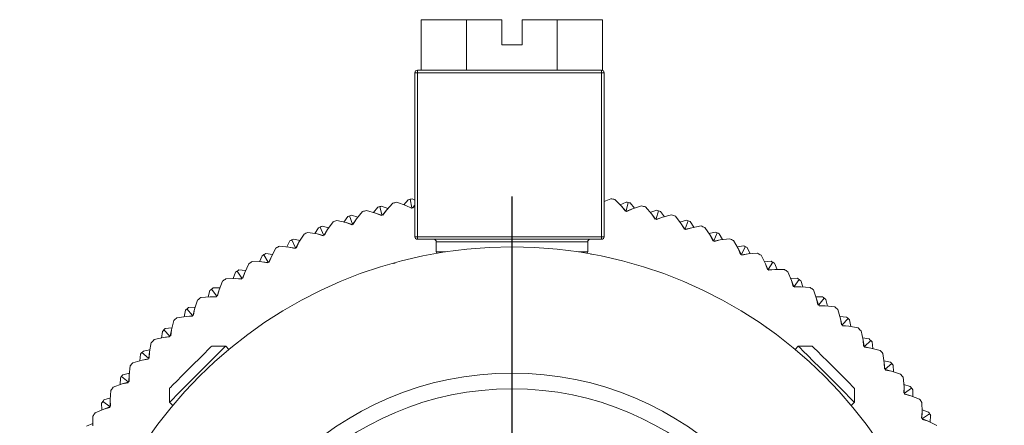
# Model space of a CAD drawing. Header units: inches. Extents: x 1.5 to 18.4, y 1.4 to 15.2.
# Tile 12 of 35: x 10.3 to 12.2, y 2.9 to 3.7. Entities that reach past the tile are written whole.
import ezdxf

# ---------------------------------------------------------------- set-up
doc = ezdxf.new("R2010")
doc.units = ezdxf.units.IN
doc.header["$MEASUREMENT"] = 0
doc.layers.add('SLD-0', color=7, linetype='Continuous')

# ---------------------------------------------------------------- blocks, each defined once
blk = doc.blocks.new('SW_CENTERMARKSYMBOL_1')
at = {"layer": 'SLD-0', "color": 0}
for p, q in [((0, 0.2), (0, 0.975)), ((0, 0), (0, 0.1)), ((-0.2, 0), (-0.975, 0)), ((0, 0), (-0.1, 0)), ((0, 0), (0, -0.1)), ((0, 0), (0.1, 0)), ((0.2, 0), (0.975, 0)), ((0, -0.2), (0, -0.975))]:
    blk.add_line(p, q, dxfattribs=at)

msp = doc.modelspace()

# ---------------------------------------------------------------- linework, layer by layer
at = {"color": 7, "linetype": 'Continuous', "lineweight": 15}
for p, q in [((11.0693, 3.7122), (11.0693, 3.6122)), ((11.0693, 3.7122), (11.1591, 3.7122)), ((11.1591, 3.7122), (11.1591, 3.6122)), ((11.1591, 3.7122), (11.2295, 3.7122)), ((11.2295, 3.6622), (11.2295, 3.7122)), ((11.2695, 3.7122), (11.2695, 3.6622)), ((11.2695, 3.7122), (11.3387, 3.7122)), ((11.3387, 3.7122), (11.3387, 3.6122)), ((11.3387, 3.7122), (11.4284, 3.7122)), ((11.4284, 3.7122), (11.4284, 3.612)), ((11.2695, 3.6622), (11.2295, 3.6622)), ((11.062, 3.6072), (11.062, 3.6122)), ((11.062, 3.6122), (11.427, 3.6122)), ((11.427, 3.6072), (11.427, 3.6122)), ((11.057, 3.2822), (11.057, 3.6072)), ((11.057, 3.6072), (11.062, 3.6072)), ((11.062, 3.6072), (11.062, 3.2822)), ((11.427, 3.6072), (11.062, 3.6072)), ((11.427, 3.2822), (11.427, 3.6072)), ((11.427, 3.6072), (11.432, 3.6072)), ((11.432, 3.6072), (11.432, 3.2822)), ((11.0439, 3.3556), (11.0351, 3.3456)), ((11.0513, 3.3397), (11.0478, 3.3565)), ((11.0518, 3.3573), (11.057, 3.3548)), ((11.432, 3.3522), (11.4454, 3.3576)), ((11.4533, 3.356), (11.4666, 3.3427)), ((10.9835, 3.3408), (10.9754, 3.3303)), ((10.9919, 3.3254), (10.9874, 3.3419)), ((10.9913, 3.343), (11.0036, 3.338)), ((11.0008, 3.3349), (10.9927, 3.3252)), ((10.9936, 3.3249), (11.0008, 3.3349)), ((11.0008, 3.3349), (11.0136, 3.3487)), ((11.0214, 3.3506), (11.0391, 3.3442)), ((11.0391, 3.3442), (11.0501, 3.3386)), ((11.0391, 3.3442), (11.0507, 3.3391)), ((11.0501, 3.3386), (11.0513, 3.3397)), ((11.0513, 3.3397), (11.0529, 3.3392)), ((11.057, 3.3446), (11.0522, 3.3394)), ((11.0529, 3.3392), (11.057, 3.344)), ((11.4758, 3.351), (11.4636, 3.3457)), ((11.4666, 3.3427), (11.4741, 3.3329)), ((11.4666, 3.3427), (11.4749, 3.3332)), ((11.4757, 3.3335), (11.4797, 3.3501)), ((11.4881, 3.3375), (11.4764, 3.3328)), ((11.477, 3.3322), (11.4881, 3.3375)), ((11.4836, 3.3491), (11.4921, 3.3388)), ((11.4881, 3.3375), (11.506, 3.3434)), ((11.5137, 3.3413), (11.5261, 3.3271)), ((11.5359, 3.3349), (11.5233, 3.3303)), ((10.9242, 3.3222), (10.9167, 3.3112)), ((10.9335, 3.3074), (10.9279, 3.3236)), ((10.9317, 3.3249), (10.9444, 3.3207)), ((10.9417, 3.3174), (10.9344, 3.3072)), ((10.9352, 3.307), (10.9417, 3.3174)), ((10.9417, 3.3174), (10.9537, 3.332)), ((10.9613, 3.3344), (10.9794, 3.3291)), ((10.9794, 3.3291), (10.9907, 3.3242)), ((10.9794, 3.3291), (10.9913, 3.3248)), ((10.9907, 3.3242), (10.9919, 3.3254)), ((10.9919, 3.3254), (10.9936, 3.3249)), ((11.4741, 3.3329), (11.4757, 3.3335)), ((11.4757, 3.3335), (11.477, 3.3322)), ((11.5261, 3.3271), (11.533, 3.3169)), ((11.5261, 3.3271), (11.5339, 3.3172)), ((11.533, 3.3169), (11.5347, 3.3174)), ((11.5347, 3.3174), (11.5397, 3.3337)), ((11.5347, 3.3174), (11.5358, 3.3161)), ((11.5473, 3.3207), (11.5353, 3.3167)), ((11.5358, 3.3161), (11.5473, 3.3207)), ((11.5436, 3.3325), (11.5514, 3.3217)), ((11.5473, 3.3207), (11.5655, 3.3254)), ((11.5731, 3.3228), (11.5846, 3.3079)), ((11.5948, 3.315), (11.582, 3.3113)), ((10.8661, 3.3), (10.8593, 3.2885)), ((10.8763, 3.2857), (10.8698, 3.3015)), ((10.8735, 3.3031), (10.8864, 3.2997)), ((10.8839, 3.2963), (10.8772, 3.2856)), ((10.878, 3.2855), (10.8839, 3.2963)), ((10.8839, 3.2963), (10.895, 3.3116)), ((10.9024, 3.3144), (10.9208, 3.3103)), ((10.9208, 3.3103), (10.9324, 3.3061)), ((10.9208, 3.3103), (10.9329, 3.3067)), ((10.9324, 3.3061), (10.9335, 3.3074)), ((10.9335, 3.3074), (10.9352, 3.307)), ((11.5846, 3.3079), (11.5909, 3.2973)), ((11.5846, 3.3079), (11.5917, 3.2975)), ((11.5909, 3.2973), (11.5926, 3.2976)), ((11.5926, 3.2976), (11.5986, 3.3136)), ((11.5926, 3.2976), (11.5936, 3.2963)), ((11.6053, 3.3001), (11.5931, 3.2969)), ((11.5936, 3.2963), (11.6053, 3.3001)), ((11.6023, 3.3122), (11.6095, 3.3009)), ((11.6053, 3.3001), (11.6238, 3.3037)), ((11.6312, 3.3007), (11.6418, 3.2851)), ((10.8167, 3.2776), (10.8298, 3.2751)), ((10.8276, 3.2715), (10.8376, 3.2875)), ((10.8449, 3.2908), (10.8635, 3.2878)), ((10.8635, 3.2878), (10.8753, 3.2843)), ((10.8635, 3.2878), (10.8758, 3.285)), ((10.8753, 3.2843), (10.8763, 3.2857)), ((10.8763, 3.2857), (10.878, 3.2855)), ((11.062, 3.2822), (11.057, 3.2822)), ((11.062, 3.2772), (11.062, 3.2822)), ((11.062, 3.2822), (11.427, 3.2822)), ((11.427, 3.2772), (11.062, 3.2772)), ((11.432, 3.2822), (11.427, 3.2822)), ((11.427, 3.2772), (11.427, 3.2822)), ((11.6524, 3.2915), (11.6394, 3.2886)), ((11.6418, 3.2851), (11.6473, 3.2741)), ((11.6418, 3.2851), (11.6482, 3.2742)), ((11.649, 3.2743), (11.6561, 3.2899)), ((11.6597, 3.2882), (11.6661, 3.2765)), ((11.6619, 3.276), (11.6806, 3.2784)), ((10.7729, 3.2433), (10.7819, 3.2599)), ((10.789, 3.2636), (10.8077, 3.2618)), ((10.8095, 3.2741), (10.8035, 3.2622)), ((10.8077, 3.2618), (10.8197, 3.2591)), ((10.8077, 3.2618), (10.8202, 3.2598)), ((10.8207, 3.2605), (10.8131, 3.2759)), ((10.8197, 3.2591), (10.8207, 3.2605)), ((10.8207, 3.2605), (10.8224, 3.2604)), ((10.8276, 3.2715), (10.8215, 3.2605)), ((10.8224, 3.2604), (10.8276, 3.2715)), ((11.0995, 3.2722), (11.0995, 3.2522)), ((11.3995, 3.2722), (11.0995, 3.2722)), ((11.3995, 3.2522), (11.3995, 3.2722)), ((11.6473, 3.2741), (11.649, 3.2743)), ((11.649, 3.2743), (11.65, 3.2729)), ((11.6619, 3.276), (11.6495, 3.2736)), ((11.65, 3.2729), (11.6619, 3.276)), ((11.6878, 3.2749), (11.6974, 3.2586)), ((11.7084, 3.2644), (11.6952, 3.2623)), ((11.6974, 3.2586), (11.7022, 3.2473)), ((11.6974, 3.2586), (11.7031, 3.2474)), ((11.704, 3.2475), (11.7119, 3.2626)), ((11.7155, 3.2607), (11.7211, 3.2486)), ((10.7547, 3.2447), (10.7495, 3.2325)), ((10.7667, 3.2319), (10.7582, 3.2467)), ((10.7617, 3.2487), (10.7749, 3.247)), ((10.7729, 3.2433), (10.7676, 3.2319)), ((10.7684, 3.2318), (10.7729, 3.2433)), ((11.093, 3.2482), (11.093, 3.2481)), ((11.0995, 3.2522), (11.1175, 3.2522)), ((11.3814, 3.2522), (11.3995, 3.2522)), ((11.406, 3.2472), (11.406, 3.2481)), ((11.7022, 3.2473), (11.704, 3.2475)), ((11.704, 3.2475), (11.7048, 3.246)), ((11.7169, 3.2483), (11.7044, 3.2467)), ((11.7048, 3.246), (11.7169, 3.2483)), ((11.7169, 3.2483), (11.7357, 3.2496)), ((11.7427, 3.2456), (11.7512, 3.2288)), ((10.7201, 3.2117), (10.728, 3.2288)), ((10.7348, 3.233), (10.7537, 3.2323)), ((10.7537, 3.2323), (10.7658, 3.2304)), ((10.7537, 3.2323), (10.7662, 3.2311)), ((10.7658, 3.2304), (10.7667, 3.2319)), ((10.7667, 3.2319), (10.7684, 3.2318)), ((11.0155, 3.2293), (11.0163, 3.2304)), ((11.0155, 3.2293), (11.018, 3.2296)), ((11.0163, 3.2304), (11.0161, 3.2305)), ((11.0165, 3.2294), (11.0163, 3.2304)), ((11.7626, 3.2339), (11.7493, 3.2326)), ((11.7512, 3.2288), (11.7553, 3.2172)), ((11.7512, 3.2288), (11.7562, 3.2172)), ((11.7571, 3.2172), (11.766, 3.2318)), ((11.7694, 3.2297), (11.7743, 3.2173)), ((10.6828, 3.199), (10.7016, 3.1995)), ((10.7018, 3.212), (10.6974, 3.1994)), ((10.7016, 3.1995), (10.7139, 3.1984)), ((10.7016, 3.1995), (10.7142, 3.1991)), ((10.7146, 3.1999), (10.7052, 3.2142)), ((10.7085, 3.2164), (10.7219, 3.2155)), ((10.7139, 3.1984), (10.7146, 3.1999)), ((10.7146, 3.1999), (10.7163, 3.2)), ((10.7201, 3.2117), (10.7155, 3.1999)), ((10.7163, 3.2), (10.7201, 3.2117)), ((11.7553, 3.2172), (11.7571, 3.2172)), ((11.7571, 3.2172), (11.7579, 3.2157)), ((11.7701, 3.2173), (11.7575, 3.2164)), ((11.7579, 3.2157), (11.7701, 3.2173)), ((11.7701, 3.2173), (11.7889, 3.2173)), ((11.7956, 3.2129), (11.803, 3.1956)), ((11.8147, 3.2), (11.8014, 3.1995)), ((10.6576, 3.1808), (10.6709, 3.1808)), ((10.6693, 3.1768), (10.6762, 3.1944)), ((11.803, 3.1956), (11.8065, 3.1838)), ((11.803, 3.1956), (11.8073, 3.1838)), ((11.8065, 3.1838), (11.8082, 3.1837)), ((11.8082, 3.1837), (11.818, 3.1977)), ((11.8082, 3.1837), (11.8089, 3.1821)), ((11.8212, 3.1829), (11.8085, 3.1829)), ((11.8089, 3.1821), (11.8212, 3.1829)), ((11.8212, 3.1829), (11.84, 3.1818)), ((11.8213, 3.1954), (11.8254, 3.1827)), ((10.6329, 3.1618), (10.6517, 3.1635)), ((10.6511, 3.176), (10.6475, 3.1631)), ((10.6517, 3.1635), (10.6643, 3.1639)), ((10.6517, 3.1635), (10.664, 3.1631)), ((10.6646, 3.1647), (10.6543, 3.1784)), ((10.664, 3.1631), (10.6646, 3.1647)), ((10.6646, 3.1647), (10.6663, 3.1649)), ((10.6693, 3.1768), (10.6655, 3.1648)), ((10.6663, 3.1649), (10.6693, 3.1768)), ((11.8464, 3.177), (11.8527, 3.1593)), ((11.8646, 3.1629), (11.8513, 3.1633)), ((11.8527, 3.1593), (11.8554, 3.1473)), ((11.8527, 3.1593), (11.8562, 3.1472)), ((11.8571, 3.1471), (11.8678, 3.1604)), ((10.6089, 3.1421), (10.6222, 3.1429)), ((10.6209, 3.1388), (10.6267, 3.1568)), ((11.8554, 3.1473), (11.8571, 3.1471)), ((11.8571, 3.1471), (11.8577, 3.1454)), ((11.87, 3.1455), (11.8574, 3.1462)), ((11.8577, 3.1454), (11.87, 3.1455)), ((11.87, 3.1455), (11.8887, 3.1432)), ((11.8709, 3.1579), (11.8742, 3.145)), ((10.5855, 3.1216), (10.6041, 3.1245)), ((10.6028, 3.1368), (10.5999, 3.1238)), ((10.6041, 3.1245), (10.6167, 3.1256)), ((10.6041, 3.1245), (10.6164, 3.1248)), ((10.6169, 3.1265), (10.6058, 3.1395)), ((10.6164, 3.1248), (10.6169, 3.1265)), ((10.6169, 3.1265), (10.6186, 3.1267)), ((10.6209, 3.1388), (10.6178, 3.1266)), ((10.6186, 3.1267), (10.6209, 3.1388)), ((11.8948, 3.138), (11.9, 3.1199)), ((11.9121, 3.1227), (11.8988, 3.1239)), ((11.9036, 3.1074), (11.9151, 3.12)), ((10.5628, 3.1003), (10.576, 3.102)), ((10.575, 3.0979), (10.5796, 3.1162)), ((11.752, 3.1023), (11.7533, 3.1024)), ((11.7527, 3.1016), (11.7533, 3.1024)), ((11.7533, 3.1024), (11.7533, 3.1026)), ((11.9, 3.1199), (11.9019, 3.1077)), ((11.9, 3.1199), (11.9027, 3.1076)), ((11.9019, 3.1077), (11.9036, 3.1074)), ((11.9036, 3.1074), (11.9041, 3.1057)), ((11.9164, 3.105), (11.9038, 3.1065)), ((11.9041, 3.1057), (11.9164, 3.105)), ((11.9164, 3.105), (11.9349, 3.1015)), ((11.9181, 3.1173), (11.9205, 3.1042)), ((10.5407, 3.0784), (10.5591, 3.0825)), ((10.557, 3.0948), (10.555, 3.0816)), ((10.5591, 3.0825), (10.5716, 3.0844)), ((10.5591, 3.0825), (10.5713, 3.0836)), ((10.5718, 3.0853), (10.5599, 3.0976)), ((10.5713, 3.0836), (10.5718, 3.0853)), ((10.5718, 3.0853), (10.5735, 3.0857)), ((10.575, 3.0979), (10.5726, 3.0855)), ((10.5735, 3.0857), (10.575, 3.0979)), ((11.9407, 3.096), (11.9447, 3.0776)), ((11.957, 3.0797), (11.9438, 3.0817)), ((10.5317, 3.0541), (10.5351, 3.0727)), ((10.6825, 3.0655), (10.6547, 3.0655)), ((10.6889, 3.0591), (10.6825, 3.0655)), ((11.8164, 3.0655), (11.81, 3.0591)), ((11.8442, 3.0655), (11.8164, 3.0655)), ((11.9447, 3.0776), (11.9459, 3.0653)), ((11.9447, 3.0776), (11.9467, 3.0651)), ((11.9459, 3.0653), (11.9475, 3.0649)), ((11.9475, 3.0649), (11.9598, 3.0768)), ((11.9475, 3.0649), (11.9479, 3.0632)), ((11.9601, 3.0617), (11.9477, 3.064)), ((11.9479, 3.0632), (11.9601, 3.0617)), ((11.9601, 3.0617), (11.9784, 3.0571)), ((11.9626, 3.0739), (11.9642, 3.0607)), ((10.5139, 3.0499), (10.5127, 3.0366)), ((10.5293, 3.0414), (10.5166, 3.0529)), ((10.5193, 3.0558), (10.5324, 3.0583)), ((10.5317, 3.0541), (10.5301, 3.0416)), ((10.5309, 3.0418), (10.5317, 3.0541)), ((11.9838, 3.0512), (11.9867, 3.0326)), ((10.4912, 3.0077), (10.4935, 3.0265)), ((10.4987, 3.0325), (10.5168, 3.0378)), ((10.5168, 3.0378), (10.5291, 3.0405)), ((10.5168, 3.0378), (10.529, 3.0397)), ((10.529, 3.0397), (10.5293, 3.0414)), ((10.5293, 3.0414), (10.5309, 3.0418)), ((11.9991, 3.0339), (11.986, 3.0367)), ((11.9867, 3.0326), (11.9871, 3.0203)), ((11.9867, 3.0326), (11.9879, 3.02)), ((11.9887, 3.0197), (12.0017, 3.0308)), ((12.0043, 3.0278), (12.0051, 3.0145)), ((10.4896, 2.9949), (10.4763, 3.0055)), ((10.4788, 3.0087), (10.4917, 3.0119)), ((10.4912, 3.0077), (10.4905, 2.9952)), ((10.4912, 2.9954), (10.4912, 3.0077)), ((11.9871, 3.0203), (11.9887, 3.0197)), ((11.9887, 3.0197), (11.989, 3.018)), ((12.0011, 3.0158), (11.9888, 3.0189)), ((11.989, 3.018), (12.0011, 3.0158)), ((12.0011, 3.0158), (12.019, 3.01)), ((12.024, 3.0038), (12.0258, 2.985)), ((10.4596, 2.9841), (10.4774, 2.9905)), ((10.4738, 3.0024), (10.4734, 2.9891)), ((10.4774, 2.9905), (10.4895, 2.994)), ((10.4774, 2.9905), (10.4894, 2.9931)), ((10.4894, 2.9931), (10.4896, 2.9949)), ((10.4896, 2.9949), (10.4912, 2.9954)), ((12.0382, 2.9855), (12.0254, 2.9892)), ((12.0258, 2.985), (12.0254, 2.9727)), ((12.0258, 2.985), (12.0261, 2.9724)), ((10.4537, 2.9589), (10.4548, 2.9777)), ((10.5711, 2.982), (10.5711, 2.9542)), ((11.9278, 2.9542), (11.9278, 2.982)), ((12.0254, 2.9727), (12.027, 2.9721)), ((12.027, 2.9721), (12.0406, 2.9823)), ((12.027, 2.9721), (12.0271, 2.9703)), ((12.0391, 2.9673), (12.027, 2.9712)), ((12.0271, 2.9703), (12.0391, 2.9673)), ((12.0391, 2.9673), (12.0566, 2.9605)), ((12.043, 2.9791), (12.043, 2.9658)), ((10.4367, 2.9525), (10.4372, 2.9391)), ((10.453, 2.9459), (10.439, 2.9558)), ((10.441, 2.9408), (10.4529, 2.9451)), ((10.4413, 2.959), (10.454, 2.9631)), ((10.4529, 2.9442), (10.453, 2.9459)), ((10.453, 2.9459), (10.4546, 2.9466)), ((10.4546, 2.9466), (10.4537, 2.9589)), ((10.4537, 2.9589), (10.4538, 2.9463)), ((10.5711, 2.9542), (10.5776, 2.9477)), ((11.9213, 2.9477), (11.9278, 2.9542)), ((12.0612, 2.9539), (12.0618, 2.9351)), ((10.4194, 2.9078), (10.4193, 2.9267)), ((10.4237, 2.9334), (10.441, 2.9408)), ((10.441, 2.9408), (10.4529, 2.9442)), ((12.0618, 2.9351), (12.0606, 2.9228)), ((12.0618, 2.9351), (12.0614, 2.9225)), ((12.0742, 2.9348), (12.0616, 2.9393)), ((12.0622, 2.9221), (12.0764, 2.9315)), ((12.0786, 2.9281), (12.0778, 2.9148)), ((10.407, 2.9072), (10.4194, 2.912)), ((12.0606, 2.9228), (12.0622, 2.9221)), ((12.0622, 2.9221), (12.0622, 2.9204)), ((12.0739, 2.9166), (12.0622, 2.9212)), ((12.0622, 2.9204), (12.0739, 2.9166)), ((12.0739, 2.9166), (12.091, 2.9086))]:
    msp.add_line(p, q, dxfattribs=at)
at = {"color": 7, "linetype": 'Continuous', "lineweight": 15, "flags": 128}
for points in [[(10.6825, 3.0655), (10.6809, 3.0639), (10.6761, 3.0592), (10.6685, 3.0515), (10.6585, 3.0415), (10.6466, 3.0296), (10.6335, 3.0166), (10.6201, 3.0031), (10.6071, 2.9901), (10.5952, 2.9782), (10.5851, 2.9682), (10.5775, 2.9606), (10.5728, 2.9558), (10.5711, 2.9542)], [(10.5711, 2.982), (10.5728, 2.9837), (10.5778, 2.9886), (10.5856, 2.9964), (10.5956, 3.0064), (10.607, 3.0178), (10.6188, 3.0297), (10.6303, 3.0411), (10.6402, 3.0511), (10.648, 3.0589), (10.653, 3.0638), (10.6547, 3.0655)], [(11.9278, 2.9542), (11.9274, 2.9546), (11.9241, 2.9578), (11.9179, 2.964), (11.909, 2.9729), (11.898, 2.984), (11.8854, 2.9965), (11.8721, 3.0099), (11.8588, 3.0232), (11.8462, 3.0357), (11.8352, 3.0468), (11.8263, 3.0557), (11.82, 3.0619), (11.8168, 3.0651), (11.8164, 3.0655)], [(11.8442, 3.0655), (11.8447, 3.0651), (11.848, 3.0618), (11.8544, 3.0553), (11.8634, 3.0463), (11.8742, 3.0355), (11.886, 3.0238), (11.8978, 3.012), (11.9086, 3.0012), (11.9176, 2.9922), (11.924, 2.9858), (11.9273, 2.9824), (11.9278, 2.982)]]:
    msp.add_lwpolyline(points, dxfattribs=at)
at = {"color": 7, "linetype": 'Continuous', "lineweight": 15}
for radius in [0.875, 0.625, 0.5937]:
    msp.add_circle((11.2495, 2.3872), radius, dxfattribs=at)
for centre, radius, start, end in [((11.062, 3.6072), 0.005, 90, 180), ((11.427, 3.6072), 0.005, 0, 90), ((11.2495, 2.3872), 0.99, 101.7507, 101.9831), ((11.2495, 2.3872), 0.99, 101.5183, 101.7507), ((11.2495, 2.3872), 0.99, 78.1191, 78.5823), ((11.2495, 2.3872), 0.99, 105.3507, 105.5831), ((11.2495, 2.3872), 0.99, 105.1183, 105.3507), ((11.2495, 2.3872), 0.99, 103.3191, 103.7823), ((11.2495, 2.3872), 0.99, 76.5507, 76.7831), ((11.2495, 2.3872), 0.99, 76.3183, 76.5507), ((11.2495, 2.3872), 0.99, 74.5191, 74.9823), ((11.2495, 2.3872), 0.99, 72.9507, 73.1831), ((11.2495, 2.3872), 0.99, 108.9507, 109.1831), ((11.2495, 2.3872), 0.99, 108.7183, 108.9507), ((11.2495, 2.3872), 0.99, 106.9191, 107.3823), ((11.2495, 2.3872), 0.99, 72.7183, 72.9507), ((11.2495, 2.3872), 0.99, 70.9191, 71.3823), ((11.2495, 2.3872), 0.99, 69.3507, 69.5831), ((11.2495, 2.3872), 0.99, 112.5507, 112.7831), ((11.2495, 2.3872), 0.99, 112.3183, 112.5507), ((11.2495, 2.3872), 0.99, 110.5191, 110.9823), ((11.2495, 2.3872), 0.99, 69.1183, 69.3507), ((11.2495, 2.3872), 0.99, 67.3191, 67.7823), ((11.2495, 2.3872), 0.99, 115.9183, 116.1507), ((11.2495, 2.3872), 0.99, 114.1191, 114.5823), ((11.062, 3.2822), 0.005, 180, 270), ((11.0945, 3.2722), 0.005, 0, 90), ((11.4045, 3.2722), 0.005, 90, 180), ((11.427, 3.2822), 0.005, 270, 0), ((11.2495, 2.3872), 0.99, 65.7507, 65.9831), ((11.2495, 2.3872), 0.99, 65.5183, 65.7507), ((11.2495, 2.3872), 0.99, 63.7191, 64.1823), ((11.2495, 2.3872), 0.99, 117.7191, 118.1823), ((11.2495, 2.3872), 0.99, 116.1507, 116.3831), ((11.2495, 2.3872), 0.99, 62.1507, 62.3831), ((11.2495, 2.3872), 0.99, 61.9183, 62.1507), ((11.2495, 2.3872), 0.99, 119.7507, 119.9831), ((11.2495, 2.3872), 0.99, 119.5183, 119.7507), ((11.1045, 3.2522), 0.005, 180, 214.1083), ((11.3945, 3.2522), 0.005, 325.8917, 0), ((11.2495, 2.3872), 0.99, 60.1191, 60.5823), ((11.2495, 2.3872), 0.99, 121.3191, 121.7823), ((11.2495, 2.3872), 0.99, 58.5507, 58.7831), ((11.2495, 2.3872), 0.99, 58.3183, 58.5507), ((11.2495, 2.3872), 0.99, 124.9191, 125.3823), ((11.2495, 2.3872), 0.99, 123.3507, 123.5831), ((11.2495, 2.3872), 0.99, 123.1183, 123.3507), ((11.2495, 2.3872), 0.99, 56.5191, 56.9823), ((11.2495, 2.3872), 0.99, 54.9507, 55.1831), ((11.2495, 2.3872), 0.99, 126.7183, 126.9507), ((11.2495, 2.3872), 0.99, 54.7183, 54.9507), ((11.2495, 2.3872), 0.99, 52.9191, 53.3823), ((11.2495, 2.3872), 0.99, 128.5191, 128.9823), ((11.2495, 2.3872), 0.99, 126.9507, 127.1831), ((11.2495, 2.3872), 0.99, 51.3507, 51.5831), ((11.2495, 2.3872), 0.99, 51.1183, 51.3507), ((11.2495, 2.3872), 0.99, 130.3183, 130.5507), ((11.2495, 2.3872), 0.99, 49.3191, 49.7823), ((11.2495, 2.3872), 0.99, 132.1191, 132.5823), ((11.2495, 2.3872), 0.99, 130.5507, 130.7831), ((11.2495, 2.3872), 0.99, 47.7507, 47.9831), ((11.2495, 2.3872), 0.99, 47.5183, 47.7507), ((11.2495, 2.3872), 0.99, 45.7191, 46.1823), ((11.2495, 2.3872), 0.99, 134.1507, 134.3831), ((11.2495, 2.3872), 0.99, 133.9183, 134.1507), ((11.2495, 2.3872), 0.99, 135.7191, 136.1823), ((11.2495, 2.3872), 0.99, 44.1507, 44.3831), ((11.2495, 2.3872), 0.99, 43.9183, 44.1507), ((11.2495, 2.3872), 0.99, 137.7507, 137.9831), ((11.2495, 2.3872), 0.99, 137.5183, 137.7507), ((11.2495, 2.3872), 0.99, 42.1191, 42.5823), ((11.2495, 2.3872), 0.99, 139.3191, 139.7823), ((11.2495, 2.3872), 0.99, 40.5507, 40.7831), ((11.2495, 2.3872), 0.99, 40.3183, 40.5507), ((11.2495, 2.3872), 0.99, 141.3507, 141.5831), ((11.2495, 2.3872), 0.99, 141.1183, 141.3507), ((11.2495, 2.3872), 0.99, 38.5191, 38.9823), ((11.2495, 2.3872), 0.99, 142.9191, 143.3823), ((11.2495, 2.3872), 0.99, 36.9507, 37.1831), ((11.2495, 2.3872), 0.99, 36.7183, 36.9507), ((11.2495, 2.3872), 0.99, 144.9507, 145.1831), ((11.2495, 2.3872), 0.99, 144.7183, 144.9507), ((11.2495, 2.3872), 0.99, 34.9191, 35.3823), ((11.2495, 2.3872), 0.99, 146.5191, 146.9823), ((11.2495, 2.3872), 0.99, 33.3507, 33.5831), ((11.2495, 2.3872), 0.99, 33.1183, 33.3507)]:
    msp.add_arc(centre, radius, start, end, dxfattribs=at)

# ---------------------------------------------------------------- block references
at = {"layer": 'SLD-0', "color": 7}
msp.add_blockref('SW_CENTERMARKSYMBOL_1', (11.2495, 2.3872), dxfattribs=at)

doc.saveas('drawing.dxf')
